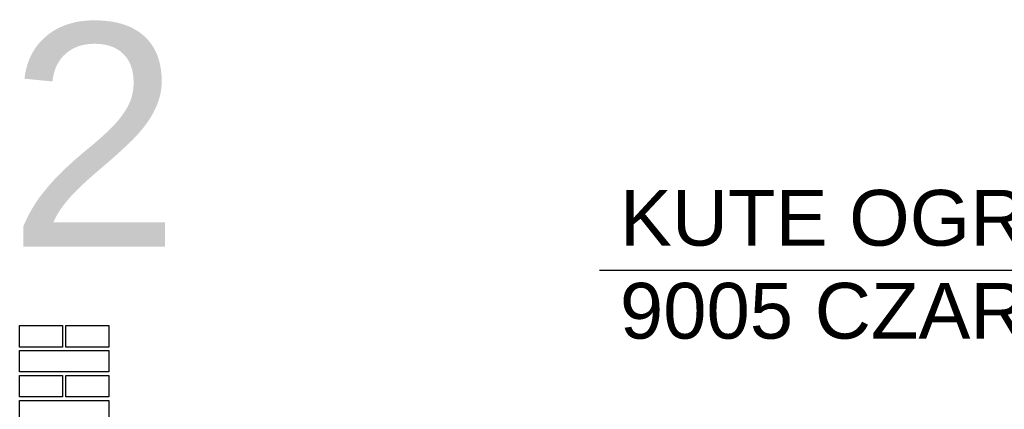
# Model space of a CAD drawing. Header units: millimetres. Extents: x 6567289036 to 6568990308, y 5976640423 to 5977332400.
# Tile 143 of 216: x 6568230602 to 6568233363, y 5976812576 to 5976813668. Entities that reach past the tile are written whole.
import ezdxf

# ---------------------------------------------------------------- set-up
doc = ezdxf.new("R2010")
doc.units = ezdxf.units.MM
doc.layers.add('projekt', color=10, linetype='Continuous')
doc.layers.add('PZT_Opis', color=7, linetype='Continuous', lineweight=9)
doc.styles.add('Arial', font='arial.ttf', dxfattribs={"height": 324.565868})

# ---------------------------------------------------------------- blocks, each defined once
blk = doc.blocks.new('A$C429E1D4B')
at = {"layer": 'projekt'}
for points in [[(0, 153), (12, 153), (12, 147), (0, 147)], [(13, 153), (25, 153), (25, 147), (13, 147)], [(0, 146), (25, 146), (25, 140), (0, 140)], [(0, 139), (12, 139), (12, 133), (0, 133)], [(13, 139), (25, 139), (25, 133), (13, 133)], [(0, 132), (25, 132), (25, 126), (0, 126)], [(0, 125), (12, 125), (12, 119), (0, 119)], [(13, 125), (25, 125), (25, 119), (13, 119)], [(0, 118), (25, 118), (25, 112), (0, 112)], [(0, 111), (12, 111), (12, 105), (0, 105)], [(13, 111), (25, 111), (25, 105), (13, 105)], [(0, 104), (25, 104), (25, 98), (0, 98)], [(0, 97), (12, 97), (12, 91), (0, 91)], [(13, 97), (25, 97), (25, 91), (13, 91)], [(0, 90), (25, 90), (25, 84), (0, 84)], [(0, 83), (12, 83), (12, 77), (0, 77)], [(13, 83), (25, 83), (25, 77), (13, 77)], [(0, 76), (25, 76), (25, 70), (0, 70)], [(0, 69), (12, 69), (12, 63), (0, 63)], [(13, 69), (25, 69), (25, 63), (13, 63)], [(0, 62), (25, 62), (25, 56), (0, 56)], [(0, 55), (12, 55), (12, 49), (0, 49)], [(13, 55), (25, 55), (25, 49), (13, 49)], [(0, 48), (25, 48), (25, 42), (0, 42)], [(0, 41), (12, 41), (12, 35), (0, 35)], [(13, 41), (25, 41), (25, 35), (13, 35)], [(0, 34), (25, 34), (25, 28), (0, 28)], [(0, 27), (12, 27), (12, 21), (0, 21)], [(13, 27), (25, 27), (25, 21), (13, 21)], [(0, 20), (25, 20), (25, 14), (0, 14)], [(0, 13), (12, 13), (12, 7), (0, 7)], [(13, 13), (25, 13), (25, 7), (13, 7)], [(0, 6), (25, 6), (25, 0), (0, 0)]]:
    blk.add_lwpolyline(points, close=True, dxfattribs=at)
blk.add_lwpolyline([(25, 3), (25, 118), (0, 118), (0, 3)], dxfattribs=at)

msp = doc.modelspace()

# ---------------------------------------------------------------- linework, layer by layer
msp.add_lwpolyline([(6568235922.704194, 5976811934.061752), (6568235492.044062, 5976812965.475739), (6568232227.779094, 5976812965.475739)])

# ---------------------------------------------------------------- block references
at = {"xscale": 10, "yscale": 10, "zscale": 10}
msp.add_blockref('A$C429E1D4B', (6568230601.591828, 5976811280.674236), dxfattribs=at)

# ---------------------------------------------------------------- texts
at = {"layer": 'PZT_Opis', "attachment_point": 1, "style": 'Arial'}
for s, insert, char_height, width in [('\\pt2.5;2', (6568230567.966525, 5976813656.865394), 625, 21164.83606491), ('KUTE OGRODZENIE STAL RAL 9005 CZARNY GŁĘBOKI', (6568232284.989862, 5976813190.896425), 156.25, 3714.9379364)]:
    msp.add_mtext(s, dxfattribs=dict(at, insert=insert, char_height=char_height, width=width))

doc.saveas('drawing.dxf')
